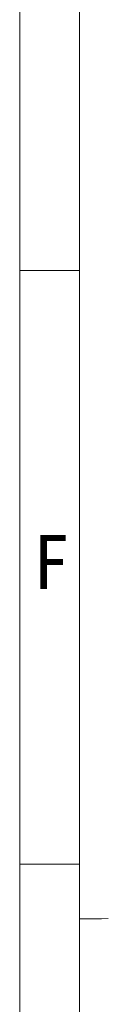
# Model space of a CAD drawing. Header units: millimetres. Extents: x 990 to 1809, y 0 to 562.
# Tile 25 of 256: x 990 to 998, y 268 to 361. Entities that reach past the tile are written whole.
import ezdxf

# ---------------------------------------------------------------- set-up
doc = ezdxf.new("R2010")
doc.units = ezdxf.units.MM
doc.layers.add('1', color=7, linetype='Continuous', true_color=0xffffff)
doc.layers.add('7标注层', color=4, linetype='Continuous', lineweight=18)
doc.styles.add('1111', font='txt', dxfattribs={"height": 2})

# ---------------------------------------------------------------- blocks, each defined once
blk = doc.blocks.new('21022701')
at = {"color": 4}
for p, q in [((0, 187.194), (0, 0)), ((1.874, 185.32), (1.874, 1.874)), ((0, 112.317), (1.874, 112.317)), ((0, 93.597), (1.874, 93.597))]:
    blk.add_line(p, q, dxfattribs=at)
at = {"color": 4, "insert": (0.047, 103.972), "char_height": 1.7, "width": 1.83173, "attachment_point": 1, "style": '1111'}
blk.add_mtext('\\pi0.3601;{\\fSimSun|b1|i0|c134|p2;F}', dxfattribs=at)

msp = doc.modelspace()

# ---------------------------------------------------------------- linework, layer by layer
at = {"layer": '1', "color": 7, "linetype": 'Continuous', "lineweight": 18}
msp.add_ellipse((1033.427, 276.096), major_axis=(-38.215, -0.5), ratio=0.000018, start_param=6.282729, end_param=6.662395, dxfattribs=at)

# ---------------------------------------------------------------- block references
at = {"layer": '7标注层', "xscale": 3, "yscale": 3, "zscale": 3}
msp.add_blockref('21022701', (989.591, 0), dxfattribs=at)

doc.saveas('drawing.dxf')
